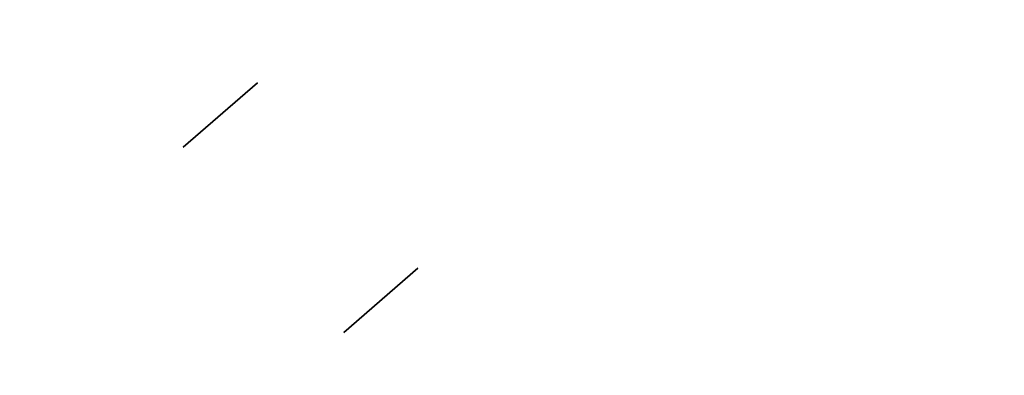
# Model space of a CAD drawing. Header units: millimetres. Extents: x 220 to 1240, y -2940 to -1929.
# Tile 24 of 59: x 509 to 629, y -2240 to -2196. Entities that reach past the tile are written whole.
import ezdxf

# ---------------------------------------------------------------- set-up
doc = ezdxf.new("R2010")
doc.units = ezdxf.units.MM

msp = doc.modelspace()

# ---------------------------------------------------------------- linework, layer by layer
at = {"extrusion": (1.51515e-05, -2.17846e-06, 1)}
msp.add_lwpolyline([(1060.01, -2434.51), (1059.81, -2423.02), (1059.21, -2411.54), (1058.21, -2400.09), (1056.81, -2388.68), (1055.01, -2377.33), (1052.83, -2366.05), (1050.25, -2354.85), (1047.28, -2343.74), (1043.93, -2332.75), (1040.19, -2321.88), (1036.08, -2311.15), (1031.6, -2300.57), (1026.75, -2290.14), (1021.55, -2279.9), (1015.99, -2269.84), (1010.08, -2259.98), (1003.83, -2250.34), (997.25, -2240.91), (990.35, -2231.72), (983.13, -2222.78), (975.6, -2214.09), (967.78, -2205.68), (959.67, -2197.54), (951.27, -2189.68), (942.61, -2182.13), (933.7, -2174.87), (924.53, -2167.94), (915.13, -2161.33), (905.51, -2155.05), (895.67, -2149.1), (885.63, -2143.51), (875.4, -2138.27), (865, -2133.38), (854.43, -2128.86), (843.71, -2124.72), (832.86, -2120.95), (821.87, -2117.55), (810.78, -2114.55), (799.59, -2111.93), (788.32, -2109.7), (776.97, -2107.87), (765.57, -2106.43), (754.12, -2105.39), (742.65, -2104.75), (731.16, -2104.51), (719.66, -2104.67), (708.18, -2105.23), (696.73, -2106.19), (685.32, -2107.55), (673.96, -2109.3), (662.67, -2111.45), (651.46, -2113.99), (640.35, -2116.92), (629.34, -2120.24), (618.46, -2123.93), (607.71, -2128.01), (597.11, -2132.45), (586.68, -2137.26), (576.41, -2142.43), (566.34, -2147.96), (556.46, -2153.83), (546.79, -2160.04), (537.34, -2166.59), (528.13, -2173.46), (519.16, -2180.65), (510.45, -2188.15), (502, -2195.94), (493.83, -2204.03), (485.95, -2212.39), (478.36, -2221.02), (471.08, -2229.91), (464.12, -2239.05), (457.47, -2248.43), (451.16, -2258.04), (445.18, -2267.85), (439.55, -2277.87), (434.27, -2288.08), (429.35, -2298.47), (424.8, -2309.02), (420.61, -2319.72), (416.8, -2330.57), (413.37, -2341.54)], dxfattribs=at)
at = {"extrusion": (-1.51515e-05, 2.17846e-06, 1)}
for points in [[(413.36, -2341.54), (416.79, -2330.57), (420.6, -2319.72), (424.78, -2309.02), (429.34, -2298.47), (434.26, -2288.08), (439.54, -2277.87), (445.17, -2267.85), (451.14, -2258.03), (457.46, -2248.43), (464.1, -2239.05), (471.07, -2229.91), (478.35, -2221.02), (485.94, -2212.39), (493.82, -2204.02), (501.99, -2195.94), (510.44, -2188.14), (519.15, -2180.65), (528.12, -2173.46), (537.33, -2166.59), (546.78, -2160.04), (556.44, -2153.83), (566.32, -2147.96), (576.4, -2142.43), (586.66, -2137.26), (597.1, -2132.45), (607.7, -2128), (618.45, -2123.93), (629.33, -2120.23), (640.34, -2116.92), (651.45, -2113.99), (662.66, -2111.45), (673.95, -2109.3), (685.31, -2107.55), (696.72, -2106.19), (708.17, -2105.23), (719.65, -2104.67), (731.14, -2104.51), (742.63, -2104.75), (754.11, -2105.39), (765.56, -2106.43), (776.96, -2107.87), (788.3, -2109.7), (799.58, -2111.93), (810.77, -2114.55), (821.86, -2117.55), (832.84, -2120.94), (843.7, -2124.72), (854.42, -2128.86), (864.99, -2133.38), (875.39, -2138.26), (885.62, -2143.51), (895.66, -2149.1), (905.5, -2155.04), (915.12, -2161.33), (924.52, -2167.94), (933.69, -2174.87), (942.6, -2182.12), (951.26, -2189.68), (959.65, -2197.53), (967.77, -2205.67), (975.59, -2214.09), (983.12, -2222.78), (990.34, -2231.72), (997.24, -2240.91), (1003.82, -2250.33), (1010.07, -2259.98), (1015.97, -2269.84), (1021.53, -2279.9), (1026.74, -2290.14), (1031.59, -2300.56), (1036.07, -2311.15), (1040.18, -2321.88), (1043.91, -2332.75), (1047.27, -2343.74), (1050.23, -2354.85), (1052.81, -2366.05), (1055, -2377.33), (1056.8, -2388.68), (1058.19, -2400.09), (1059.19, -2411.54), (1059.79, -2423.02), (1059.99, -2434.51)], [(413.37, -2341.54), (416.8, -2330.57), (420.61, -2319.72), (424.79, -2309.02), (429.35, -2298.47), (434.27, -2288.08), (439.55, -2277.87), (445.18, -2267.85), (451.15, -2258.03), (457.47, -2248.43), (464.11, -2239.05), (471.08, -2229.91), (478.36, -2221.02), (485.95, -2212.39), (493.83, -2204.02), (502, -2195.94), (510.44, -2188.15), (519.16, -2180.65), (528.12, -2173.46), (537.34, -2166.59), (546.78, -2160.04), (556.45, -2153.83), (566.33, -2147.96), (576.41, -2142.43), (586.67, -2137.26), (597.11, -2132.45), (607.71, -2128), (618.46, -2123.93), (629.34, -2120.24), (640.34, -2116.92), (651.46, -2113.99), (662.67, -2111.45), (673.96, -2109.3), (685.31, -2107.55), (696.73, -2106.19), (708.18, -2105.23), (719.66, -2104.67), (731.15, -2104.51), (742.64, -2104.75), (754.12, -2105.39), (765.56, -2106.43), (776.97, -2107.87), (788.31, -2109.7), (799.59, -2111.93), (810.78, -2114.55), (821.87, -2117.55), (832.85, -2120.94), (843.71, -2124.72), (854.43, -2128.86), (864.99, -2133.38), (875.4, -2138.27), (885.63, -2143.51), (895.67, -2149.1), (905.5, -2155.05), (915.13, -2161.33), (924.53, -2167.94), (933.69, -2174.87), (942.61, -2182.12), (951.27, -2189.68), (959.66, -2197.53), (967.77, -2205.68), (975.6, -2214.09), (983.12, -2222.78), (990.34, -2231.72), (997.25, -2240.91), (1003.83, -2250.33), (1010.07, -2259.98), (1015.98, -2269.84), (1021.54, -2279.9), (1026.75, -2290.14), (1031.6, -2300.57), (1036.08, -2311.15), (1040.19, -2321.88), (1043.92, -2332.75), (1047.27, -2343.74), (1050.24, -2354.85), (1052.82, -2366.05), (1055.01, -2377.33), (1056.8, -2388.68), (1058.2, -2400.09), (1059.2, -2411.54), (1059.8, -2423.02), (1060, -2434.51)]]:
    msp.add_lwpolyline(points, dxfattribs=at)
at = {"extrusion": (0.75575, 0.654861, 5.48081e-16)}
msp.add_lwpolyline([(-2017.93, -498.01), (-2015.88, -497.97), (-2013.83, -497.87), (-2011.79, -497.69), (-2009.76, -497.45), (-2007.73, -497.13), (-2005.72, -496.75), (-2003.72, -496.3), (-2001.74, -495.78), (-1999.78, -495.19), (-1997.83, -494.54), (-1995.92, -493.82), (-1994.02, -493.04), (-1992.16, -492.19), (-1990.32, -491.28), (-1988.52, -490.3), (-1986.75, -489.27), (-1985.02, -488.18), (-1983.33, -487.02), (-1981.67, -485.81), (-1980.06, -484.55), (-1978.49, -483.23), (-1976.97, -481.86), (-1975.5, -480.43), (-1974.08, -478.96), (-1972.7, -477.44), (-1971.38, -475.87), (-1970.12, -474.26), (-1968.91, -472.61), (-1967.76, -470.91), (-1966.66, -469.18), (-1965.63, -467.41), (-1964.65, -465.61), (-1963.74, -463.77), (-1962.89, -461.91), (-1962.11, -460.02), (-1961.39, -458.1), (-1960.74, -456.16), (-1960.15, -454.19), (-1959.63, -452.21), (-1959.18, -450.21), (-1958.8, -448.2), (-1958.49, -446.17), (-1958.24, -444.14), (-1958.07, -442.1), (-1957.96, -440.05), (-1957.93, -438)], dxfattribs=at)
at = {"extrusion": (0.75575, 0.654861, -7.69404e-15)}
msp.add_lwpolyline([(-1957.93, 161.99), (-1957.96, 164.04), (-1958.07, 166.09), (-1958.24, 168.13), (-1958.49, 170.16), (-1958.8, 172.19), (-1959.18, 174.2), (-1959.63, 176.2), (-1960.15, 178.18), (-1960.74, 180.15), (-1961.39, 182.09), (-1962.11, 184.01), (-1962.89, 185.9), (-1963.74, 187.76), (-1964.65, 189.6), (-1965.63, 191.4), (-1966.66, 193.17), (-1967.76, 194.9), (-1968.91, 196.6), (-1970.12, 198.25), (-1971.38, 199.86), (-1972.7, 201.43), (-1974.08, 202.95), (-1975.5, 204.42), (-1976.97, 205.85), (-1978.49, 207.22), (-1980.06, 208.54), (-1981.67, 209.8), (-1983.33, 211.01), (-1985.02, 212.17), (-1986.75, 213.26), (-1988.52, 214.29), (-1990.32, 215.27), (-1992.16, 216.18), (-1994.02, 217.03), (-1995.92, 217.81), (-1997.83, 218.53), (-1999.78, 219.18), (-2001.74, 219.77), (-2003.72, 220.29), (-2005.72, 220.74), (-2007.73, 221.12), (-2009.76, 221.44), (-2011.79, 221.68), (-2013.83, 221.86), (-2015.88, 221.96), (-2017.93, 221.99)], dxfattribs=at)
at = {"extrusion": (0.75575, 0.654861, 8.94391e-15)}
msp.add_lwpolyline([(-2017.93, -498.01), (-2015.88, -497.97), (-2013.83, -497.87), (-2011.79, -497.69), (-2009.76, -497.45), (-2007.73, -497.13), (-2005.72, -496.75), (-2003.72, -496.3), (-2001.74, -495.78), (-1999.78, -495.19), (-1997.83, -494.54), (-1995.92, -493.82), (-1994.02, -493.04), (-1992.16, -492.19), (-1990.32, -491.28), (-1988.52, -490.3), (-1986.75, -489.27), (-1985.02, -488.18), (-1983.33, -487.02), (-1981.67, -485.81), (-1980.06, -484.55), (-1978.49, -483.23), (-1976.97, -481.86), (-1975.5, -480.43), (-1974.08, -478.96), (-1972.7, -477.44), (-1971.38, -475.87), (-1970.12, -474.26), (-1968.91, -472.61), (-1967.76, -470.91), (-1966.66, -469.18), (-1965.63, -467.41), (-1964.65, -465.61), (-1963.74, -463.77), (-1962.89, -461.91), (-1962.11, -460.02), (-1961.39, -458.1), (-1960.74, -456.16), (-1960.15, -454.19), (-1959.63, -452.21), (-1959.18, -450.21), (-1958.8, -448.2), (-1958.49, -446.17), (-1958.24, -444.14), (-1958.07, -442.1), (-1957.96, -440.05), (-1957.93, -438)], dxfattribs=at)
at = {"extrusion": (0.75575, 0.654861, 4.06112e-15)}
msp.add_lwpolyline([(-1957.93, 161.99), (-1957.96, 164.04), (-1958.07, 166.09), (-1958.24, 168.13), (-1958.49, 170.16), (-1958.8, 172.19), (-1959.18, 174.2), (-1959.63, 176.2), (-1960.15, 178.18), (-1960.74, 180.15), (-1961.39, 182.09), (-1962.11, 184.01), (-1962.89, 185.9), (-1963.74, 187.76), (-1964.65, 189.6), (-1965.63, 191.4), (-1966.66, 193.17), (-1967.76, 194.9), (-1968.91, 196.6), (-1970.12, 198.25), (-1971.38, 199.86), (-1972.7, 201.43), (-1974.08, 202.95), (-1975.5, 204.42), (-1976.97, 205.85), (-1978.49, 207.22), (-1980.06, 208.54), (-1981.67, 209.8), (-1983.33, 211.01), (-1985.02, 212.17), (-1986.75, 213.26), (-1988.52, 214.29), (-1990.32, 215.27), (-1992.16, 216.18), (-1994.02, 217.03), (-1995.92, 217.81), (-1997.83, 218.53), (-1999.78, 219.18), (-2001.74, 219.77), (-2003.72, 220.29), (-2005.72, 220.74), (-2007.73, 221.12), (-2009.76, 221.44), (-2011.79, 221.68), (-2013.83, 221.86), (-2015.88, 221.96), (-2017.93, 221.99)], dxfattribs=at)
at = {"extrusion": (0.75575, 0.654861, -1.64465e-15)}
msp.add_lwpolyline([(-1957.93, -438), (-1957.96, -440.05), (-1958.07, -442.1), (-1958.24, -444.14), (-1958.49, -446.17), (-1958.8, -448.2), (-1959.18, -450.21), (-1959.63, -452.21), (-1960.15, -454.19), (-1960.74, -456.16), (-1961.39, -458.1), (-1962.11, -460.02), (-1962.89, -461.91), (-1963.74, -463.77), (-1964.65, -465.61), (-1965.63, -467.41), (-1966.66, -469.18), (-1967.76, -470.91), (-1968.91, -472.61), (-1970.12, -474.26), (-1971.38, -475.87), (-1972.7, -477.44), (-1974.08, -478.96), (-1975.5, -480.43), (-1976.97, -481.86), (-1978.49, -483.23), (-1980.06, -484.55), (-1981.67, -485.81), (-1983.33, -487.02), (-1985.02, -488.18), (-1986.75, -489.27), (-1988.52, -490.3), (-1990.32, -491.28), (-1992.16, -492.19), (-1994.02, -493.04), (-1995.92, -493.82), (-1997.83, -494.54), (-1999.78, -495.19), (-2001.74, -495.78), (-2003.72, -496.3), (-2005.72, -496.75), (-2007.73, -497.13), (-2009.76, -497.45), (-2011.79, -497.69), (-2013.83, -497.87), (-2015.88, -497.97), (-2017.93, -498.01)], dxfattribs=at)
at = {"extrusion": (0.75575, 0.654861, -2.24013e-15)}
msp.add_lwpolyline([(-2017.93, 221.99), (-2015.88, 221.96), (-2013.83, 221.86), (-2011.79, 221.68), (-2009.76, 221.44), (-2007.73, 221.12), (-2005.72, 220.74), (-2003.72, 220.29), (-2001.74, 219.77), (-1999.78, 219.18), (-1997.83, 218.53), (-1995.92, 217.81), (-1994.02, 217.03), (-1992.16, 216.18), (-1990.32, 215.27), (-1988.52, 214.29), (-1986.75, 213.26), (-1985.02, 212.17), (-1983.33, 211.01), (-1981.67, 209.8), (-1980.06, 208.54), (-1978.49, 207.22), (-1976.97, 205.85), (-1975.5, 204.42), (-1974.08, 202.95), (-1972.7, 201.43), (-1971.38, 199.86), (-1970.12, 198.25), (-1968.91, 196.6), (-1967.76, 194.9), (-1966.66, 193.17), (-1965.63, 191.4), (-1964.65, 189.6), (-1963.74, 187.76), (-1962.89, 185.9), (-1962.11, 184.01), (-1961.39, 182.09), (-1960.74, 180.15), (-1960.15, 178.18), (-1959.63, 176.2), (-1959.18, 174.2), (-1958.8, 172.19), (-1958.49, 170.16), (-1958.24, 168.13), (-1958.07, 166.09), (-1957.96, 164.04), (-1957.93, 161.99)], dxfattribs=at)
at = {"extrusion": (0.75575, 0.654861, 1.17063e-15)}
msp.add_lwpolyline([(-2017.93, 371.99), (-2017.91, 373.02), (-2017.86, 374.04), (-2017.77, 375.06), (-2017.65, 376.08), (-2017.49, 377.09), (-2017.3, 378.1), (-2017.07, 379.1), (-2016.81, 380.09), (-2016.52, 381.07), (-2016.19, 382.04), (-2015.83, 383), (-2015.44, 383.95), (-2015.02, 384.88), (-2014.56, 385.8), (-2014.08, 386.7), (-2013.56, 387.58), (-2013.01, 388.45), (-2012.44, 389.3), (-2011.83, 390.12), (-2011.2, 390.93), (-2010.54, 391.71), (-2009.85, 392.47), (-2009.14, 393.21), (-2008.4, 393.92), (-2007.64, 394.61), (-2006.86, 395.27), (-2006.05, 395.9), (-2005.23, 396.5), (-2004.38, 397.08), (-2003.51, 397.63), (-2002.63, 398.14), (-2001.73, 398.63), (-2000.81, 399.09), (-1999.88, 399.51), (-1998.93, 399.9), (-1997.97, 400.26), (-1997, 400.59), (-1996.02, 400.88), (-1995.03, 401.14), (-1994.03, 401.37), (-1993.02, 401.56), (-1992.01, 401.72), (-1990.99, 401.84), (-1989.97, 401.93), (-1988.95, 401.98), (-1987.93, 401.99)], dxfattribs=at)
at = {"extrusion": (0.75575, 0.654861, 2.04752e-15)}
msp.add_lwpolyline([(-1987.93, -678.01), (-1988.95, -677.99), (-1989.97, -677.94), (-1990.99, -677.85), (-1992.01, -677.73), (-1993.02, -677.57), (-1994.03, -677.38), (-1995.03, -677.15), (-1996.02, -676.89), (-1997, -676.6), (-1997.97, -676.27), (-1998.93, -675.91), (-1999.88, -675.52), (-2000.81, -675.1), (-2001.73, -674.64), (-2002.63, -674.15), (-2003.51, -673.64), (-2004.38, -673.09), (-2005.23, -672.51), (-2006.05, -671.91), (-2006.86, -671.28), (-2007.64, -670.62), (-2008.4, -669.93), (-2009.14, -669.22), (-2009.85, -668.48), (-2010.54, -667.72), (-2011.2, -666.94), (-2011.83, -666.13), (-2012.44, -665.31), (-2013.01, -664.46), (-2013.56, -663.59), (-2014.08, -662.71), (-2014.56, -661.81), (-2015.02, -660.89), (-2015.44, -659.96), (-2015.83, -659.01), (-2016.19, -658.05), (-2016.52, -657.08), (-2016.81, -656.1), (-2017.07, -655.11), (-2017.3, -654.11), (-2017.49, -653.1), (-2017.65, -652.09), (-2017.77, -651.07), (-2017.86, -650.05), (-2017.91, -649.03), (-2017.93, -648)], dxfattribs=at)
at = {"extrusion": (0.75575, 0.654861, -1.98087e-14)}
msp.add_lwpolyline([(-1987.93, 401.99), (-1988.95, 401.98), (-1989.97, 401.93), (-1990.99, 401.84), (-1992.01, 401.72), (-1993.02, 401.56), (-1994.03, 401.37), (-1995.03, 401.14), (-1996.02, 400.88), (-1997, 400.59), (-1997.97, 400.26), (-1998.93, 399.9), (-1999.88, 399.51), (-2000.81, 399.09), (-2001.73, 398.63), (-2002.63, 398.14), (-2003.51, 397.63), (-2004.38, 397.08), (-2005.23, 396.5), (-2006.05, 395.9), (-2006.86, 395.27), (-2007.64, 394.61), (-2008.4, 393.92), (-2009.14, 393.21), (-2009.85, 392.47), (-2010.54, 391.71), (-2011.2, 390.93), (-2011.83, 390.12), (-2012.44, 389.3), (-2013.01, 388.45), (-2013.56, 387.58), (-2014.08, 386.7), (-2014.56, 385.8), (-2015.02, 384.88), (-2015.44, 383.95), (-2015.83, 383), (-2016.19, 382.04), (-2016.52, 381.07), (-2016.81, 380.09), (-2017.07, 379.1), (-2017.3, 378.1), (-2017.49, 377.09), (-2017.65, 376.08), (-2017.77, 375.06), (-2017.86, 374.04), (-2017.91, 373.02), (-2017.93, 371.99)], dxfattribs=at)
at = {"extrusion": (0.75575, 0.654861, 1.67101e-15)}
msp.add_lwpolyline([(-2017.93, -648), (-2017.91, -649.03), (-2017.86, -650.05), (-2017.77, -651.07), (-2017.65, -652.09), (-2017.49, -653.1), (-2017.3, -654.11), (-2017.07, -655.11), (-2016.81, -656.1), (-2016.52, -657.08), (-2016.19, -658.05), (-2015.83, -659.01), (-2015.44, -659.96), (-2015.02, -660.89), (-2014.56, -661.81), (-2014.08, -662.71), (-2013.56, -663.59), (-2013.01, -664.46), (-2012.44, -665.31), (-2011.83, -666.13), (-2011.2, -666.94), (-2010.54, -667.72), (-2009.85, -668.48), (-2009.14, -669.22), (-2008.4, -669.93), (-2007.64, -670.62), (-2006.86, -671.28), (-2006.05, -671.91), (-2005.23, -672.51), (-2004.38, -673.09), (-2003.51, -673.64), (-2002.63, -674.15), (-2001.73, -674.64), (-2000.81, -675.1), (-1999.88, -675.52), (-1998.93, -675.91), (-1997.97, -676.27), (-1997, -676.6), (-1996.02, -676.89), (-1995.03, -677.15), (-1994.03, -677.38), (-1993.02, -677.57), (-1992.01, -677.73), (-1990.99, -677.85), (-1989.97, -677.94), (-1988.95, -677.99), (-1987.93, -678.01)], dxfattribs=at)
at = {"extrusion": (0.75575, 0.654861, -2.76176e-15)}
msp.add_lwpolyline([(-1987.93, 401.99), (-1988.95, 401.98), (-1989.97, 401.93), (-1990.99, 401.84), (-1992.01, 401.72), (-1993.02, 401.56), (-1994.03, 401.37), (-1995.03, 401.14), (-1996.02, 400.88), (-1997, 400.59), (-1997.97, 400.26), (-1998.93, 399.9), (-1999.88, 399.51), (-2000.81, 399.09), (-2001.73, 398.63), (-2002.63, 398.14), (-2003.51, 397.63), (-2004.38, 397.08), (-2005.23, 396.5), (-2006.05, 395.9), (-2006.86, 395.27), (-2007.64, 394.61), (-2008.4, 393.92), (-2009.14, 393.21), (-2009.85, 392.47), (-2010.54, 391.71), (-2011.2, 390.93), (-2011.83, 390.12), (-2012.44, 389.3), (-2013.01, 388.45), (-2013.56, 387.58), (-2014.08, 386.7), (-2014.56, 385.8), (-2015.02, 384.88), (-2015.44, 383.95), (-2015.83, 383), (-2016.19, 382.04), (-2016.52, 381.07), (-2016.81, 380.09), (-2017.07, 379.1), (-2017.3, 378.1), (-2017.49, 377.09), (-2017.65, 376.08), (-2017.77, 375.06), (-2017.86, 374.04), (-2017.91, 373.02), (-2017.93, 371.99)], dxfattribs=at)
at = {"extrusion": (0.75575, 0.654861, 3.87863e-15)}
msp.add_lwpolyline([(-2017.93, -648), (-2017.91, -649.03), (-2017.86, -650.05), (-2017.77, -651.07), (-2017.65, -652.09), (-2017.49, -653.1), (-2017.3, -654.11), (-2017.07, -655.11), (-2016.81, -656.1), (-2016.52, -657.08), (-2016.19, -658.05), (-2015.83, -659.01), (-2015.44, -659.96), (-2015.02, -660.89), (-2014.56, -661.81), (-2014.08, -662.71), (-2013.56, -663.59), (-2013.01, -664.46), (-2012.44, -665.31), (-2011.83, -666.13), (-2011.2, -666.94), (-2010.54, -667.72), (-2009.85, -668.48), (-2009.14, -669.22), (-2008.4, -669.93), (-2007.64, -670.62), (-2006.86, -671.28), (-2006.05, -671.91), (-2005.23, -672.51), (-2004.38, -673.09), (-2003.51, -673.64), (-2002.63, -674.15), (-2001.73, -674.64), (-2000.81, -675.1), (-1999.88, -675.52), (-1998.93, -675.91), (-1997.97, -676.27), (-1997, -676.6), (-1996.02, -676.89), (-1995.03, -677.15), (-1994.03, -677.38), (-1993.02, -677.57), (-1992.01, -677.73), (-1990.99, -677.85), (-1989.97, -677.94), (-1988.95, -677.99), (-1987.93, -678.01)], dxfattribs=at)
for points in [[(538.08, -2203.85), (529.01, -2211.71)], [(538.08, -2203.85), (529.01, -2211.71)], [(538.08, -2203.85), (529.01, -2211.71)], [(538.08, -2203.85), (529.01, -2211.71)], [(538.08, -2203.85), (529.01, -2211.71)], [(538.08, -2203.85), (529.01, -2211.71)], [(529.01, -2211.71), (538.08, -2203.85)], [(529.01, -2211.71), (538.08, -2203.85)], [(529.01, -2211.71), (538.08, -2203.85)], [(548.65, -2234.38), (557.72, -2226.53)], [(557.72, -2226.53), (548.65, -2234.38)], [(557.72, -2226.53), (548.65, -2234.38)], [(557.72, -2226.53), (548.65, -2234.38)], [(548.65, -2234.38), (557.72, -2226.53)], [(548.65, -2234.38), (557.72, -2226.53)], [(553.19, -2230.46), (557.72, -2226.53)]]:
    msp.add_lwpolyline(points)
at = {"extrusion": (0.75575, 0.654861, -1.18664e-14)}
msp.add_lwpolyline([(-2047.93, -528.01), (-2047.91, -526.98), (-2047.86, -525.96), (-2047.77, -524.94), (-2047.65, -523.92), (-2047.49, -522.91), (-2047.3, -521.9), (-2047.07, -520.9), (-2046.81, -519.91), (-2046.52, -518.93), (-2046.19, -517.96), (-2045.83, -517), (-2045.44, -516.05), (-2045.02, -515.12), (-2044.56, -514.2), (-2044.08, -513.3), (-2043.56, -512.42), (-2043.01, -511.55), (-2042.44, -510.7), (-2041.83, -509.88), (-2041.2, -509.07), (-2040.54, -508.29), (-2039.85, -507.53), (-2039.14, -506.79), (-2038.4, -506.08), (-2037.64, -505.39), (-2036.86, -504.73), (-2036.05, -504.1), (-2035.23, -503.5), (-2034.38, -502.92), (-2033.51, -502.37), (-2032.63, -501.86), (-2031.73, -501.37), (-2030.81, -500.91), (-2029.88, -500.49), (-2028.93, -500.1), (-2027.97, -499.74), (-2027, -499.41), (-2026.02, -499.12), (-2025.03, -498.86), (-2024.03, -498.63), (-2023.02, -498.44), (-2022.01, -498.28), (-2020.99, -498.16), (-2019.97, -498.07), (-2018.95, -498.02), (-2017.93, -498.01)], dxfattribs=at)
at = {"extrusion": (0.75575, 0.654861, 4.36746e-15)}
msp.add_lwpolyline([(-2017.93, 221.99), (-2018.95, 222.01), (-2019.97, 222.06), (-2020.99, 222.15), (-2022.01, 222.27), (-2023.02, 222.43), (-2024.03, 222.62), (-2025.03, 222.85), (-2026.02, 223.11), (-2027, 223.4), (-2027.97, 223.73), (-2028.93, 224.09), (-2029.88, 224.48), (-2030.81, 224.9), (-2031.73, 225.36), (-2032.63, 225.85), (-2033.51, 226.36), (-2034.38, 226.91), (-2035.23, 227.49), (-2036.05, 228.09), (-2036.86, 228.72), (-2037.64, 229.38), (-2038.4, 230.07), (-2039.14, 230.78), (-2039.85, 231.52), (-2040.54, 232.28), (-2041.2, 233.06), (-2041.83, 233.87), (-2042.44, 234.69), (-2043.01, 235.54), (-2043.56, 236.41), (-2044.08, 237.29), (-2044.56, 238.19), (-2045.02, 239.11), (-2045.44, 240.04), (-2045.83, 240.99), (-2046.19, 241.95), (-2046.52, 242.92), (-2046.81, 243.9), (-2047.07, 244.89), (-2047.3, 245.89), (-2047.49, 246.9), (-2047.65, 247.91), (-2047.77, 248.93), (-2047.86, 249.95), (-2047.91, 250.97), (-2047.93, 251.99)], dxfattribs=at)
at = {"extrusion": (0.75575, 0.654861, 3.02845e-14)}
msp.add_lwpolyline([(-2047.93, 326.99), (-2047.91, 328.02), (-2047.86, 329.04), (-2047.77, 330.06), (-2047.65, 331.08), (-2047.49, 332.09), (-2047.3, 333.1), (-2047.07, 334.1), (-2046.81, 335.09), (-2046.52, 336.07), (-2046.19, 337.04), (-2045.83, 338), (-2045.44, 338.95), (-2045.02, 339.88), (-2044.56, 340.8), (-2044.08, 341.7), (-2043.56, 342.58), (-2043.01, 343.45), (-2042.44, 344.3), (-2041.83, 345.12), (-2041.2, 345.93), (-2040.54, 346.71), (-2039.85, 347.47), (-2039.14, 348.21), (-2038.4, 348.92), (-2037.64, 349.61), (-2036.86, 350.27), (-2036.05, 350.9), (-2035.23, 351.5), (-2034.38, 352.08), (-2033.51, 352.63), (-2032.63, 353.14), (-2031.73, 353.63), (-2030.81, 354.09), (-2029.88, 354.51), (-2028.93, 354.9), (-2027.97, 355.26), (-2027, 355.59), (-2026.02, 355.88), (-2025.03, 356.14), (-2024.03, 356.37), (-2023.02, 356.56), (-2022.01, 356.72), (-2020.99, 356.84), (-2019.97, 356.93), (-2018.95, 356.98), (-2017.93, 357)], dxfattribs=at)
at = {"extrusion": (1, 0, 0)}
for points in [[(-2203.85, 357), (-2203.85, 371.99)], [(-2203.85, -648), (-2203.85, -633.01)], [(-2207.78, 371.99), (-2207.78, 357)], [(-2207.78, -633.01), (-2207.78, -648)], [(-2211.71, 371.99), (-2211.71, 357)], [(-2211.71, -633.01), (-2211.71, -648)], [(-2226.53, 251.99), (-2226.53, 326.99)], [(-2226.53, -603.01), (-2226.53, -528.01)], [(-2230.46, 326.99), (-2230.46, 251.99)], [(-2230.46, -528.01), (-2230.46, -603.01)], [(-2234.38, -528.01), (-2234.38, -603.01)], [(-2234.38, 326.99), (-2234.38, 251.99)]]:
    msp.add_lwpolyline(points, dxfattribs=at)
at = {"extrusion": (0.75575, 0.654861, 9.99912e-16)}
msp.add_lwpolyline([(-2017.93, -633.01), (-2018.95, -632.99), (-2019.97, -632.94), (-2020.99, -632.85), (-2022.01, -632.73), (-2023.02, -632.57), (-2024.03, -632.38), (-2025.03, -632.15), (-2026.02, -631.89), (-2027, -631.6), (-2027.97, -631.27), (-2028.93, -630.91), (-2029.88, -630.52), (-2030.81, -630.1), (-2031.73, -629.64), (-2032.63, -629.15), (-2033.51, -628.64), (-2034.38, -628.09), (-2035.23, -627.51), (-2036.05, -626.91), (-2036.86, -626.28), (-2037.64, -625.62), (-2038.4, -624.93), (-2039.14, -624.22), (-2039.85, -623.48), (-2040.54, -622.72), (-2041.2, -621.94), (-2041.83, -621.13), (-2042.44, -620.31), (-2043.01, -619.46), (-2043.56, -618.59), (-2044.08, -617.71), (-2044.56, -616.81), (-2045.02, -615.89), (-2045.44, -614.96), (-2045.83, -614.01), (-2046.19, -613.05), (-2046.52, -612.08), (-2046.81, -611.1), (-2047.07, -610.11), (-2047.3, -609.11), (-2047.49, -608.1), (-2047.65, -607.09), (-2047.77, -606.07), (-2047.86, -605.05), (-2047.91, -604.03), (-2047.93, -603.01)], dxfattribs=at)
at = {"extrusion": (0.75575, 0.654861, -1.31305e-14)}
msp.add_lwpolyline([(-2017.93, -498.01), (-2018.95, -498.02), (-2019.97, -498.07), (-2020.99, -498.16), (-2022.01, -498.28), (-2023.02, -498.44), (-2024.03, -498.63), (-2025.03, -498.86), (-2026.02, -499.12), (-2027, -499.41), (-2027.97, -499.74), (-2028.93, -500.1), (-2029.88, -500.49), (-2030.81, -500.91), (-2031.73, -501.37), (-2032.63, -501.86), (-2033.51, -502.37), (-2034.38, -502.92), (-2035.23, -503.5), (-2036.05, -504.1), (-2036.86, -504.73), (-2037.64, -505.39), (-2038.4, -506.08), (-2039.14, -506.79), (-2039.85, -507.53), (-2040.54, -508.29), (-2041.2, -509.07), (-2041.83, -509.88), (-2042.44, -510.7), (-2043.01, -511.55), (-2043.56, -512.42), (-2044.08, -513.3), (-2044.56, -514.2), (-2045.02, -515.12), (-2045.44, -516.05), (-2045.83, -517), (-2046.19, -517.96), (-2046.52, -518.93), (-2046.81, -519.91), (-2047.07, -520.9), (-2047.3, -521.9), (-2047.49, -522.91), (-2047.65, -523.92), (-2047.77, -524.94), (-2047.86, -525.96), (-2047.91, -526.98), (-2047.93, -528.01)], dxfattribs=at)
at = {"extrusion": (0.75575, 0.654861, 1.07327e-14)}
msp.add_lwpolyline([(-2047.93, 251.99), (-2047.91, 250.97), (-2047.86, 249.95), (-2047.77, 248.93), (-2047.65, 247.91), (-2047.49, 246.9), (-2047.3, 245.89), (-2047.07, 244.89), (-2046.81, 243.9), (-2046.52, 242.92), (-2046.19, 241.95), (-2045.83, 240.99), (-2045.44, 240.04), (-2045.02, 239.11), (-2044.56, 238.19), (-2044.08, 237.29), (-2043.56, 236.41), (-2043.01, 235.54), (-2042.44, 234.69), (-2041.83, 233.87), (-2041.2, 233.06), (-2040.54, 232.28), (-2039.85, 231.52), (-2039.14, 230.78), (-2038.4, 230.07), (-2037.64, 229.38), (-2036.86, 228.72), (-2036.05, 228.09), (-2035.23, 227.49), (-2034.38, 226.91), (-2033.51, 226.36), (-2032.63, 225.85), (-2031.73, 225.36), (-2030.81, 224.9), (-2029.88, 224.48), (-2028.93, 224.09), (-2027.97, 223.73), (-2027, 223.4), (-2026.02, 223.11), (-2025.03, 222.85), (-2024.03, 222.62), (-2023.02, 222.43), (-2022.01, 222.27), (-2020.99, 222.15), (-2019.97, 222.06), (-2018.95, 222.01), (-2017.93, 221.99)], dxfattribs=at)
at = {"extrusion": (0.75575, 0.654861, 5.42782e-15)}
msp.add_lwpolyline([(-2017.93, 357), (-2018.95, 356.98), (-2019.97, 356.93), (-2020.99, 356.84), (-2022.01, 356.72), (-2023.02, 356.56), (-2024.03, 356.37), (-2025.03, 356.14), (-2026.02, 355.88), (-2027, 355.59), (-2027.97, 355.26), (-2028.93, 354.9), (-2029.88, 354.51), (-2030.81, 354.09), (-2031.73, 353.63), (-2032.63, 353.14), (-2033.51, 352.63), (-2034.38, 352.08), (-2035.23, 351.5), (-2036.05, 350.9), (-2036.86, 350.27), (-2037.64, 349.61), (-2038.4, 348.92), (-2039.14, 348.21), (-2039.85, 347.47), (-2040.54, 346.71), (-2041.2, 345.93), (-2041.83, 345.12), (-2042.44, 344.3), (-2043.01, 343.45), (-2043.56, 342.58), (-2044.08, 341.7), (-2044.56, 340.8), (-2045.02, 339.88), (-2045.44, 338.95), (-2045.83, 338), (-2046.19, 337.04), (-2046.52, 336.07), (-2046.81, 335.09), (-2047.07, 334.1), (-2047.3, 333.1), (-2047.49, 332.09), (-2047.65, 331.08), (-2047.77, 330.06), (-2047.86, 329.04), (-2047.91, 328.02), (-2047.93, 326.99)], dxfattribs=at)
at = {"extrusion": (0.75575, 0.654861, 6.41946e-15)}
msp.add_lwpolyline([(-2047.93, -603.01), (-2047.91, -604.03), (-2047.86, -605.05), (-2047.77, -606.07), (-2047.65, -607.09), (-2047.49, -608.1), (-2047.3, -609.11), (-2047.07, -610.11), (-2046.81, -611.1), (-2046.52, -612.08), (-2046.19, -613.05), (-2045.83, -614.01), (-2045.44, -614.96), (-2045.02, -615.89), (-2044.56, -616.81), (-2044.08, -617.71), (-2043.56, -618.59), (-2043.01, -619.46), (-2042.44, -620.31), (-2041.83, -621.13), (-2041.2, -621.94), (-2040.54, -622.72), (-2039.85, -623.48), (-2039.14, -624.22), (-2038.4, -624.93), (-2037.64, -625.62), (-2036.86, -626.28), (-2036.05, -626.91), (-2035.23, -627.51), (-2034.38, -628.09), (-2033.51, -628.64), (-2032.63, -629.15), (-2031.73, -629.64), (-2030.81, -630.1), (-2029.88, -630.52), (-2028.93, -630.91), (-2027.97, -631.27), (-2027, -631.6), (-2026.02, -631.89), (-2025.03, -632.15), (-2024.03, -632.38), (-2023.02, -632.57), (-2022.01, -632.73), (-2020.99, -632.85), (-2019.97, -632.94), (-2018.95, -632.99), (-2017.93, -633.01)], dxfattribs=at)
at = {"extrusion": (0.75575, 0.654861, -1.336e-14)}
msp.add_lwpolyline([(-2017.93, -498.01), (-2018.95, -498.02), (-2019.97, -498.07), (-2020.99, -498.16), (-2022.01, -498.28), (-2023.02, -498.44), (-2024.03, -498.63), (-2025.03, -498.86), (-2026.02, -499.12), (-2027, -499.41), (-2027.97, -499.74), (-2028.93, -500.1), (-2029.88, -500.49), (-2030.81, -500.91), (-2031.73, -501.37), (-2032.63, -501.86), (-2033.51, -502.37), (-2034.38, -502.92), (-2035.23, -503.5), (-2036.05, -504.1), (-2036.86, -504.73), (-2037.64, -505.39), (-2038.4, -506.08), (-2039.14, -506.79), (-2039.85, -507.53), (-2040.54, -508.29), (-2041.2, -509.07), (-2041.83, -509.88), (-2042.44, -510.7), (-2043.01, -511.55), (-2043.56, -512.42), (-2044.08, -513.3), (-2044.56, -514.2), (-2045.02, -515.12), (-2045.44, -516.05), (-2045.83, -517), (-2046.19, -517.96), (-2046.52, -518.93), (-2046.81, -519.91), (-2047.07, -520.9), (-2047.3, -521.9), (-2047.49, -522.91), (-2047.65, -523.92), (-2047.77, -524.94), (-2047.86, -525.96), (-2047.91, -526.98), (-2047.93, -528.01)], dxfattribs=at)
at = {"extrusion": (0.75575, 0.654861, -1.1785e-14)}
msp.add_lwpolyline([(-2047.93, 251.99), (-2047.91, 250.97), (-2047.86, 249.95), (-2047.77, 248.93), (-2047.65, 247.91), (-2047.49, 246.9), (-2047.3, 245.89), (-2047.07, 244.89), (-2046.81, 243.9), (-2046.52, 242.92), (-2046.19, 241.95), (-2045.83, 240.99), (-2045.44, 240.04), (-2045.02, 239.11), (-2044.56, 238.19), (-2044.08, 237.29), (-2043.56, 236.41), (-2043.01, 235.54), (-2042.44, 234.69), (-2041.83, 233.87), (-2041.2, 233.06), (-2040.54, 232.28), (-2039.85, 231.52), (-2039.14, 230.78), (-2038.4, 230.07), (-2037.64, 229.38), (-2036.86, 228.72), (-2036.05, 228.09), (-2035.23, 227.49), (-2034.38, 226.91), (-2033.51, 226.36), (-2032.63, 225.85), (-2031.73, 225.36), (-2030.81, 224.9), (-2029.88, 224.48), (-2028.93, 224.09), (-2027.97, 223.73), (-2027, 223.4), (-2026.02, 223.11), (-2025.03, 222.85), (-2024.03, 222.62), (-2023.02, 222.43), (-2022.01, 222.27), (-2020.99, 222.15), (-2019.97, 222.06), (-2018.95, 222.01), (-2017.93, 221.99)], dxfattribs=at)
at = {"extrusion": (0.75575, 0.654861, 5.08049e-15)}
msp.add_lwpolyline([(-2017.93, 357), (-2018.95, 356.98), (-2019.97, 356.93), (-2020.99, 356.84), (-2022.01, 356.72), (-2023.02, 356.56), (-2024.03, 356.37), (-2025.03, 356.14), (-2026.02, 355.88), (-2027, 355.59), (-2027.97, 355.26), (-2028.93, 354.9), (-2029.88, 354.51), (-2030.81, 354.09), (-2031.73, 353.63), (-2032.63, 353.14), (-2033.51, 352.63), (-2034.38, 352.08), (-2035.23, 351.5), (-2036.05, 350.9), (-2036.86, 350.27), (-2037.64, 349.61), (-2038.4, 348.92), (-2039.14, 348.21), (-2039.85, 347.47), (-2040.54, 346.71), (-2041.2, 345.93), (-2041.83, 345.12), (-2042.44, 344.3), (-2043.01, 343.45), (-2043.56, 342.58), (-2044.08, 341.7), (-2044.56, 340.8), (-2045.02, 339.88), (-2045.44, 338.95), (-2045.83, 338), (-2046.19, 337.04), (-2046.52, 336.07), (-2046.81, 335.09), (-2047.07, 334.1), (-2047.3, 333.1), (-2047.49, 332.09), (-2047.65, 331.08), (-2047.77, 330.06), (-2047.86, 329.04), (-2047.91, 328.02), (-2047.93, 326.99)], dxfattribs=at)
at = {"extrusion": (0.75575, 0.654861, -2.218e-14)}
msp.add_lwpolyline([(-2047.93, -603.01), (-2047.91, -604.03), (-2047.86, -605.05), (-2047.77, -606.07), (-2047.65, -607.09), (-2047.49, -608.1), (-2047.3, -609.11), (-2047.07, -610.11), (-2046.81, -611.1), (-2046.52, -612.08), (-2046.19, -613.05), (-2045.83, -614.01), (-2045.44, -614.96), (-2045.02, -615.89), (-2044.56, -616.81), (-2044.08, -617.71), (-2043.56, -618.59), (-2043.01, -619.46), (-2042.44, -620.31), (-2041.83, -621.13), (-2041.2, -621.94), (-2040.54, -622.72), (-2039.85, -623.48), (-2039.14, -624.22), (-2038.4, -624.93), (-2037.64, -625.62), (-2036.86, -626.28), (-2036.05, -626.91), (-2035.23, -627.51), (-2034.38, -628.09), (-2033.51, -628.64), (-2032.63, -629.15), (-2031.73, -629.64), (-2030.81, -630.1), (-2029.88, -630.52), (-2028.93, -630.91), (-2027.97, -631.27), (-2027, -631.6), (-2026.02, -631.89), (-2025.03, -632.15), (-2024.03, -632.38), (-2023.02, -632.57), (-2022.01, -632.73), (-2020.99, -632.85), (-2019.97, -632.94), (-2018.95, -632.99), (-2017.93, -633.01)], dxfattribs=at)

doc.saveas('drawing.dxf')
